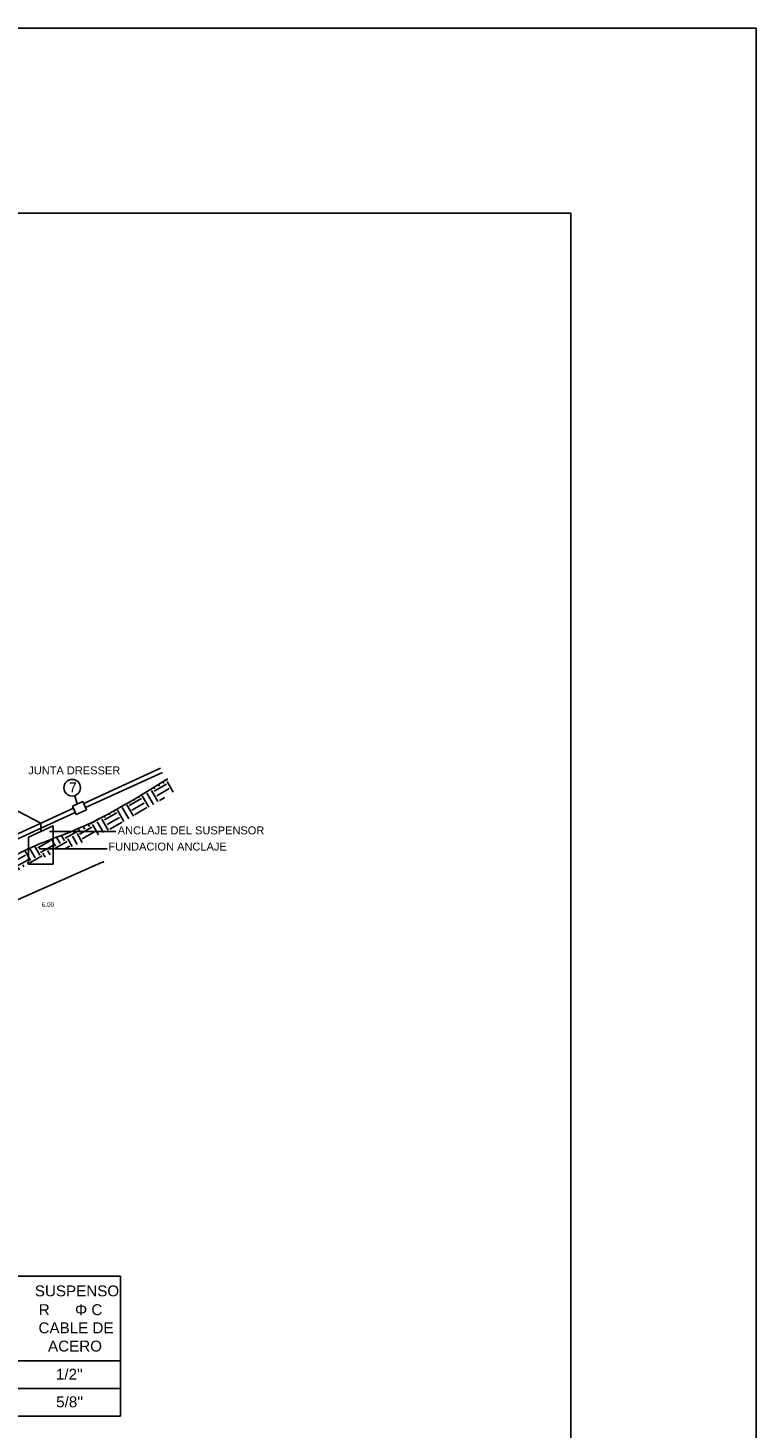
# Model space of a CAD drawing. Header units: metres. Extents: x 2644 to 4131, y 3282 to 4383.
# Tile 13 of 53: x 2893 to 2901, y 4368 to 4383. Entities that reach past the tile are written whole.
import ezdxf

# ---------------------------------------------------------------- set-up
doc = ezdxf.new("R2010")
doc.units = ezdxf.units.M
doc.layers.add('Dibujo', color=7, linetype='Continuous')
doc.styles.get("Standard").update_dxf_attribs({"font": 'arial.ttf'})
doc.dimstyles.new('gestion', dxfattribs={"dimscale": 0, "dimtxt": 0.025, "dimasz": 0.025, "dimexe": 0.02, "dimexo": 0.07, "dimgap": 0.01, "dimtad": 2, "dimtih": 1, "dimtoh": 1, "dimzin": 0, "dimdsep": 46, "dimtxsty": 'Standard', "dimblk": 'DOT', "dimcen": 0, "dimse1": 1, "dimse2": 1, "dimadec": 0, "dimazin": 0, "dimtm": 1e-09, "dimtfac": 1, "dimtix": 1, "dimtmove": 1, "dimatfit": 0, "dimldrblk": 'DOTSMALL', "dimfxl": 1, "dimtolj": 1, "dimtzin": 0, "dimarcsym": 2})
pattern_1 = [(30, (1649.30422, 2979.35056), (0.056707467, 0.211635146), [0.15492768, -0.15492768]), (30, (1649.27517, 2979.40088), (0.056707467, 0.211635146), [0.15492768, -0.15492768]), (30, (1649.24612, 2979.45119), (0.056707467, 0.211635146), [0.15492768, -0.15492768]), (120, (1649.25321, 2979.47764), (-0.211635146, 0.056707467), [0.15492768, -0.15492768]), (120, (1649.30353, 2979.5067), (-0.211635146, 0.056707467), [0.15492768, -0.15492768]), (120, (1649.35384, 2979.53574), (-0.211635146, 0.056707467), [0.15492768, -0.15492768])]

# ---------------------------------------------------------------- blocks, each defined once
blk = doc.blocks.new('_Dot')
at = {"color": 0, "linetype": 'ByBlock', "lineweight": -2}
blk.add_line((-0.5, 0), (-1, 0), dxfattribs=at)
at = {"color": 0, "linetype": 'ByBlock', "const_width": 0.5}
blk.add_lwpolyline([(-0.25, 0, 1), (0.25, 0, 1)], format="xyb", close=True, dxfattribs=at)
blk = doc.blocks.new('*D435')
at = {"color": 0, "lineweight": -2, "transparency": 16777216}
blk.add_line((2892.494, 4373.378), (2893.788, 4373.946), dxfattribs=at)
at = {"layer": 'Defpoints', "color": 0, "transparency": 16777216}
for p in [(2893.575, 4374.495), (2893.811, 4373.956), (2892.234, 4373.908)]:
    blk.add_point(p, dxfattribs=at)
at = {"color": 0, "lineweight": -2, "transparency": 16777216, "xscale": 0.025, "yscale": 0.025, "zscale": 0.025}
for p, rotation in [((2893.811, 4373.956), 23.67473788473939), ((2892.471, 4373.368), 203.6747378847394)]:
    blk.add_blockref('_Dot', p, dxfattribs=dict(at, rotation=rotation))
at = {"color": 0, "transparency": 16777216, "insert": (2893.214, 4373.496), "char_height": 0.05, "attachment_point": 5}
blk.add_mtext('\\A1;6.00', dxfattribs=at)
blk = doc.blocks.new('_DotSmall')
at = {"color": 0, "linetype": 'ByBlock', "const_width": 0.5}
blk.add_lwpolyline([(-0.0625, 0, 1), (0.0625, 0, 1)], format="xyb", close=True, dxfattribs=at)

msp = doc.modelspace()

# ---------------------------------------------------------------- hatches: boundary and pattern name
h = msp.add_hatch()
h.set_pattern_fill('EARTH', color=256, scale=0.024398, angle=30)
h.set_pattern_definition(pattern_1)
edge = h.paths.add_edge_path()
edge.add_spline(control_points=[(2894.17, 4374.468), (2894.174, 4374.47), (2894.178, 4374.472), (2894.301, 4374.544), (2894.435, 4374.626), (2894.589, 4374.725)], knot_values=[0, 0, 0, 0, 0.006933, 0.006933, 0.215306, 0.215306, 0.215306, 0.215306], degree=3, periodic=0)
edge.add_line((2894.589, 4374.725), (2894.506, 4374.855))
edge.add_spline(control_points=[(2894.506, 4374.855), (2893.973, 4374.514), (2893.676, 4374.371), (2893.472, 4374.287)], knot_values=[0, 0, 0, 0, 0.729658, 0.729658, 0.729658, 0.729658], degree=3, periodic=0)
edge.add_spline(control_points=[(2893.472, 4374.287), (2893.397, 4374.256), (2893.332, 4374.233), (2893.273, 4374.21), (2893.271, 4374.21)], knot_values=[0.729658, 0.729658, 0.729658, 0.729658, 1, 1.007898, 1.007898, 1.007898, 1.007898], degree=3, periodic=0)
edge.add_line((2893.271, 4374.21), (2893.271, 4374.097))
edge.add_line((2893.271, 4374.097), (2893.41, 4374.097))
edge.add_spline(control_points=[(2893.41, 4374.097), (2893.415, 4374.099), (2893.42, 4374.101), (2893.425, 4374.103)], knot_values=[0.861222, 0.861222, 0.861222, 0.861222, 0.880973, 0.880973, 0.880973, 0.880973], degree=3, periodic=0)
edge.add_spline(control_points=[(2893.425, 4374.103), (2893.478, 4374.123), (2893.538, 4374.147), (2893.608, 4374.177)], knot_values=[0.645917, 0.645917, 0.645917, 0.645917, 0.861222, 0.861222, 0.861222, 0.861222], degree=3, periodic=0)
edge.add_spline(control_points=[(2893.608, 4374.177), (2893.615, 4374.18), (2893.622, 4374.183), (2893.765, 4374.247), (2893.938, 4374.333), (2894.17, 4374.468)], knot_values=[0.215306, 0.215306, 0.215306, 0.215306, 0.236104, 0.236104, 0.645917, 0.645917, 0.645917, 0.645917], degree=3, periodic=0)
edge = h.paths.add_edge_path()
edge.add_spline(control_points=[(2893.271, 4374.21), (2893.166, 4374.17), (2893.08, 4374.135), (2893.005, 4374.1)], knot_values=[1.007898, 1.007898, 1.007898, 1.007898, 1.503808, 1.503808, 1.503808, 1.503808], degree=3, periodic=0)
edge.add_line((2893.005, 4374.1), (2893.005, 4373.934))
edge.add_line((2893.005, 4373.934), (2893.017, 4373.934))
edge.add_spline(control_points=[(2893.017, 4373.934), (2893.06, 4373.956), (2893.108, 4373.978), (2893.194, 4374.014), (2893.226, 4374.027), (2893.265, 4374.042), (2893.268, 4374.044), (2893.271, 4374.045)], knot_values=[1.098722, 1.098722, 1.098722, 1.098722, 1.431279, 1.431279, 1.614904, 1.614904, 1.63255, 1.63255, 1.63255, 1.63255], degree=3, periodic=0)
edge.add_line((2893.271, 4374.045), (2893.271, 4374.21))
h.paths.add_polyline_path([(2893.548, 4374.056), (2894.871, 4374.056), (2894.871, 4374.189), (2893.548, 4374.189)], flags=9)
h.paths.add_polyline_path([(2893.649, 4374.231), (2895.278, 4374.231), (2895.278, 4374.364), (2893.649, 4374.364)], flags=9)
h = msp.add_hatch()
h.set_pattern_fill('EARTH', color=256, scale=0.024398, angle=30)
h.set_pattern_definition(pattern_1)
edge = h.paths.add_edge_path()
edge.add_spline(control_points=[(2886.903, 4374.228), (2886.707, 4374.318), (2886.444, 4374.438), (2885.581, 4374.782)], knot_values=[0, 0, 0, 0, 0.98283, 0.98283, 0.98283, 0.98283], degree=3, periodic=0)
edge.add_line((2885.581, 4374.782), (2885.524, 4374.639))
edge.add_spline(control_points=[(2885.524, 4374.639), (2885.7, 4374.568), (2885.852, 4374.507), (2886.243, 4374.348), (2886.422, 4374.273), (2886.653, 4374.172), (2886.726, 4374.139), (2886.83, 4374.092), (2886.868, 4374.074), (2886.903, 4374.058)], knot_values=[0, 0, 0, 0, 0.201117, 0.201117, 0.60335, 0.60335, 0.903582, 0.903582, 1.094317, 1.094317, 1.094317, 1.094317], degree=3, periodic=0)
edge.add_line((2886.903, 4374.058), (2886.903, 4374.228))
edge = h.paths.add_edge_path()
edge.add_spline(control_points=[(2887.17, 4374.104), (2887.092, 4374.14), (2887.007, 4374.18), (2886.906, 4374.226), (2886.903, 4374.228)], knot_values=[0.98283, 0.98283, 0.98283, 0.98283, 1.47315, 1.49032, 1.49032, 1.49032, 1.49032], degree=3, periodic=0)
edge.add_line((2886.903, 4374.228), (2886.903, 4374.058))
edge.add_spline(control_points=[(2886.903, 4374.058), (2886.92, 4374.05), (2886.936, 4374.042), (2887.003, 4374.012), (2887.049, 4373.99), (2887.119, 4373.958), (2887.144, 4373.946), (2887.168, 4373.934)], knot_values=[1.094317, 1.094317, 1.094317, 1.094317, 1.18533, 1.18533, 1.467079, 1.467079, 1.627629, 1.627629, 1.627629, 1.627629], degree=3, periodic=0)
edge.add_line((2887.168, 4373.934), (2887.17, 4373.934))
edge.add_line((2887.17, 4373.934), (2887.17, 4374.104))
edge = h.paths.add_edge_path()
edge.add_spline(control_points=[(2888.034, 4373.7), (2887.985, 4373.719), (2887.841, 4373.779), (2887.472, 4373.962), (2887.25, 4374.066), (2887.17, 4374.104)], knot_values=[1.49032, 1.49032, 1.49032, 1.49032, 2.105124, 3.105124, 3.614804, 3.614804, 3.614804, 3.614804], degree=3, periodic=0)
edge.add_line((2887.17, 4374.104), (2887.17, 4373.934))
edge.add_spline(control_points=[(2887.168, 4373.934), (2887.23, 4373.906), (2887.289, 4373.877), (2887.426, 4373.811), (2887.504, 4373.773), (2887.651, 4373.702), (2887.72, 4373.669), (2887.884, 4373.593), (2887.955, 4373.564), (2888.021, 4373.54)], knot_values=[1.627629, 1.627629, 1.627629, 1.627629, 2.030577, 2.030577, 2.504977, 2.504977, 2.968894, 2.968894, 3.791405, 3.791405, 3.791405, 3.791405], degree=3, periodic=0)
edge.add_line((2888.021, 4373.54), (2888.034, 4373.7))
edge = h.paths.add_edge_path()
edge.add_spline(control_points=[(2888.243, 4373.621), (2888.198, 4373.64), (2888.128, 4373.665), (2888.065, 4373.688), (2888.034, 4373.7)], knot_values=[3.614804, 3.614804, 3.614804, 3.614804, 4.075455, 4.460651, 4.460651, 4.460651, 4.460651], degree=3, periodic=0)
edge.add_line((2888.034, 4373.7), (2888.021, 4373.54))
edge.add_spline(control_points=[(2888.021, 4373.54), (2888.034, 4373.535), (2888.046, 4373.531), (2888.119, 4373.504), (2888.175, 4373.485), (2888.257, 4373.446)], knot_values=[3.791405, 3.791405, 3.791405, 3.791405, 3.9438, 3.9438, 4.713507, 4.713507, 4.713507, 4.713507], degree=3, periodic=0)
edge.add_line((2888.257, 4373.446), (2888.243, 4373.621))
edge = h.paths.add_edge_path()
edge.add_spline(control_points=[(2890.087, 4372.841), (2889.566, 4372.845), (2888.95, 4373.206), (2888.559, 4373.459), (2888.408, 4373.541), (2888.396, 4373.548)], knot_values=[4.910036, 4.910036, 4.910036, 4.910036, 5.799813, 6.799813, 6.889777, 6.889777, 6.889777, 6.889777], degree=3, periodic=0)
edge.add_spline(control_points=[(2888.396, 4373.548), (2888.336, 4373.58), (2888.287, 4373.603), (2888.243, 4373.621)], knot_values=[4.460651, 4.460651, 4.460651, 4.460651, 4.910036, 4.910036, 4.910036, 4.910036], degree=3, periodic=0)
edge.add_line((2888.243, 4373.621), (2888.257, 4373.446))
edge.add_spline(control_points=[(2888.257, 4373.446), (2888.278, 4373.435), (2888.302, 4373.424), (2888.374, 4373.385), (2888.428, 4373.353), (2888.556, 4373.276), (2888.629, 4373.231), (2888.786, 4373.133), (2888.869, 4373.082), (2889.089, 4372.948), (2889.246, 4372.854), (2889.625, 4372.728), (2889.833, 4372.689), (2890.086, 4372.687)], knot_values=[4.713507, 4.713507, 4.713507, 4.713507, 4.918707, 4.918707, 5.28958, 5.28958, 5.660453, 5.660453, 6.001305, 6.001305, 6.482943, 6.482943, 6.889777, 6.889777, 6.889777, 6.889777], degree=3, periodic=0)
edge.add_spline(control_points=[(2890.086, 4372.687), (2890.086, 4372.687), (2890.087, 4372.687), (2890.087, 4372.687)], knot_values=[6.889777, 6.889777, 6.889777, 6.889777, 6.890391, 6.890391, 6.890391, 6.890391], degree=3, periodic=0)
edge.add_spline(control_points=[(2890.087, 4372.687), (2890.088, 4372.687), (2890.088, 4372.687), (2890.088, 4372.687)], knot_values=[6.889777, 6.889777, 6.889777, 6.889777, 6.890391, 6.890391, 6.890391, 6.890391], degree=3, periodic=0)
edge.add_spline(control_points=[(2890.088, 4372.687), (2890.347, 4372.689), (2890.559, 4372.73), (2890.933, 4372.861), (2891.087, 4372.956), (2891.344, 4373.128), (2891.457, 4373.21), (2891.652, 4373.353), (2891.734, 4373.414), (2891.851, 4373.488), (2891.89, 4373.508), (2891.924, 4373.521)], knot_values=[4.697839, 4.697839, 4.697839, 4.697839, 5.113252, 5.113252, 5.579361, 5.579361, 6.045469, 6.045469, 6.511578, 6.511578, 6.889777, 6.889777, 6.889777, 6.889777], degree=3, periodic=0)
edge.add_line((2891.924, 4373.521), (2891.937, 4373.687))
edge.add_spline(control_points=[(2891.937, 4373.687), (2891.882, 4373.673), (2891.801, 4373.641), (2891.692, 4373.57), (2891.66, 4373.548)], knot_values=[4.492662, 4.492662, 4.492662, 4.492662, 5, 5.192177, 5.192177, 5.192177, 5.192177], degree=3, periodic=0)
edge.add_spline(control_points=[(2891.66, 4373.548), (2891.525, 4373.455), (2891.162, 4373.169), (2890.608, 4372.845), (2890.087, 4372.841)], knot_values=[5.192177, 5.192177, 5.192177, 5.192177, 6, 6.889777, 6.889777, 6.889777, 6.889777], degree=3, periodic=0)
edge = h.paths.add_edge_path()
edge.add_spline(control_points=[(2892.139, 4373.714), (2892.124, 4373.713), (2892.052, 4373.706), (2891.99, 4373.7), (2891.937, 4373.687)], knot_values=[3.868381, 3.868381, 3.868381, 3.868381, 4, 4.492662, 4.492662, 4.492662, 4.492662], degree=3, periodic=0)
edge.add_line((2891.937, 4373.687), (2891.924, 4373.521))
edge.add_spline(control_points=[(2891.924, 4373.521), (2891.931, 4373.524), (2891.939, 4373.527), (2891.984, 4373.542), (2892.018, 4373.547), (2892.089, 4373.555), (2892.119, 4373.557), (2892.151, 4373.56)], knot_values=[3.87708, 3.87708, 3.87708, 3.87708, 3.964989, 3.964989, 4.431098, 4.431098, 4.697839, 4.697839, 4.697839, 4.697839], degree=3, periodic=0)
edge.add_line((2892.151, 4373.56), (2892.139, 4373.714))
edge = h.paths.add_edge_path()
edge.add_spline(control_points=[(2892.151, 4373.56), (2892.163, 4373.562), (2892.174, 4373.563), (2892.251, 4373.571), (2892.324, 4373.581), (2892.437, 4373.61), (2892.476, 4373.622), (2892.552, 4373.653), (2892.588, 4373.671), (2892.67, 4373.718), (2892.715, 4373.747), (2892.798, 4373.804), (2892.838, 4373.831), (2892.917, 4373.881), (2892.957, 4373.904), (2893.008, 4373.93), (2893.012, 4373.932), (2893.017, 4373.934)], knot_values=[1.63255, 1.63255, 1.63255, 1.63255, 1.725184, 1.725184, 2.238547, 2.238547, 2.495228, 2.495228, 2.75191, 2.75191, 3.122028, 3.122028, 3.482208, 3.482208, 3.842388, 3.842388, 3.87708, 3.87708, 3.87708, 3.87708], degree=3, periodic=0)
edge.add_line((2893.017, 4373.934), (2893.005, 4373.934))
edge.add_line((2893.005, 4373.934), (2893.005, 4374.1))
edge.add_spline(control_points=[(2893.005, 4374.1), (2892.929, 4374.064), (2892.736, 4373.96), (2892.491, 4373.758), (2892.241, 4373.724), (2892.139, 4373.714)], knot_values=[1.503808, 1.503808, 1.503808, 1.503808, 2, 3, 3.868381, 3.868381, 3.868381, 3.868381], degree=3, periodic=0)
edge.add_line((2892.139, 4373.714), (2892.151, 4373.56))

# ---------------------------------------------------------------- linework, layer by layer
for p, q in [((2892.063, 4374.932), (2893.138, 4374.376)), ((2893.601, 4374.588), (2894.432, 4374.968)), ((2893.609, 4374.591), (2894.432, 4374.968)), ((2893.62, 4374.543), (2894.452, 4374.924)), ((2892.266, 4373.976), (2893.49, 4374.537)), ((2893.48, 4374.559), (2893.591, 4374.61)), ((2893.519, 4374.47), (2893.48, 4374.559)), ((2893.504, 4374.672), (2893.532, 4374.583)), ((2893.63, 4374.521), (2893.591, 4374.61)), ((2892.285, 4373.931), (2893.51, 4374.492)), ((2892.285, 4373.931), (2893.51, 4374.492)), ((2893.271, 4374.383), (2893.271, 4374.385)), ((2893.519, 4374.47), (2893.63, 4374.521)), ((2893.005, 4374.226), (2893.271, 4374.348)), ((2893.005, 4374.314), (2893.005, 4374.314)), ((2893.138, 4374.376), (2893.138, 4374.287)), ((2893.947, 4374.287), (2893.231, 4374.287)), ((2893.271, 4373.934), (2893.271, 4374.348)), ((2893.005, 4373.934), (2893.005, 4374.226)), ((2893.855, 4374.097), (2893.12, 4374.097)), ((2893.271, 4373.934), (2893.005, 4373.934)), ((2886.937, 4369.481), (2894, 4369.481)), ((2894, 4369.481), (2894, 4367.969)), ((2886.937, 4368.568), (2894, 4368.568)), ((2886.937, 4368.268), (2894, 4368.268)), ((2886.937, 4367.969), (2894, 4367.969))]:
    msp.add_line(p, q)
msp.add_circle((2893.477, 4374.758), 0.0896)
msp.add_open_spline([(2894.506, 4374.855), (2893.776, 4374.387), (2893.202, 4374.196), (2892.788, 4374.004), (2892.478, 4373.746), (2892.07, 4373.707), (2891.806, 4373.685), (2891.225, 4373.206), (2890.608, 4372.845), (2890.087, 4372.841)], degree=3, knots=[0, 0, 0, 0, 1, 2, 3, 4, 5, 6, 6.889777, 6.889777, 6.889777, 6.889777])
at = {"layer": 'Dibujo', "color": 0, "linetype": 'ByBlock'}
for p, q in [((2879.866, 4382.965), (2900.866, 4382.965)), ((2900.866, 4382.965), (2900.866, 4353.265)), ((2898.866, 4380.965), (2881.866, 4380.965)), ((2898.866, 4380.965), (2898.866, 4355.265))]:
    msp.add_line(p, q, dxfattribs=at)

# ---------------------------------------------------------------- texts
for s, height, p in [('JUNTA DRESSER', 0.08539, (2893.002, 4374.903)), ('7', 0.107, (2893.443, 4374.708)), ('ANCLAJE DEL SUSPENSOR', 0.08539, (2893.969, 4374.255)), ('FUNDACION ANCLAJE', 0.08539, (2893.868, 4374.08)), ('SUSPENSO', 0.1174, (2893.073, 4369.264)), ('R      Φ C', 0.1174, (2893.116, 4369.061)), ('CABLE DE', 0.1174, (2893.113, 4368.865)), ('ACERO', 0.1174, (2893.216, 4368.668)), ("1/2''", 0.1174, (2893.301, 4368.364)), ("5/8''", 0.1174, (2893.304, 4368.065))]:
    msp.add_text(s, height=height).set_placement(p)

# ---------------------------------------------------------------- dimensions: what is measured, and where the dimension line sits
dim = msp.add_aligned_dim(p1=(2892.234, 4373.908), p2=(2893.575, 4374.495), distance=-0.589, text='6.00', dimstyle='gestion', override={"dimscale": 1, "dimtxt": 0.05, "dimgap": 0.1})
dim.commit()
dim.dimension.update_dxf_attribs({"geometry": '*D435', "text_midpoint": (2893.214, 4373.496)})

doc.saveas('drawing.dxf')
